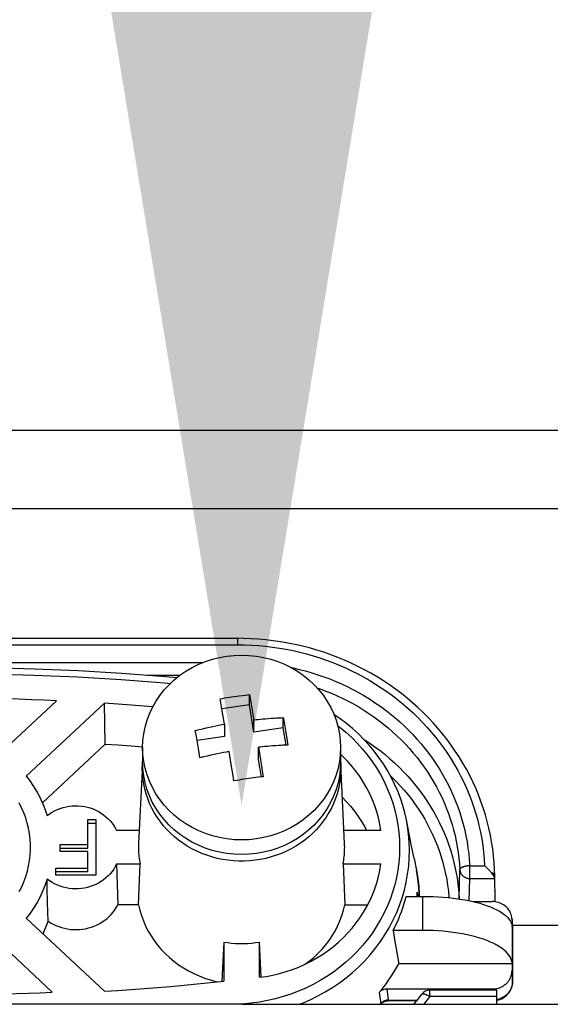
# Model space of a CAD drawing. Header units: centimetres. Extents: x 1912 to 37354, y 4932 to 6633.
# Tile 176 of 236: x 34647.34 to 34651.36, y 6130.56 to 6138.02. Entities that reach past the tile are written whole.
import ezdxf
from ezdxf import colors
from ezdxf.entities.mleader import LeaderData, LeaderLine
from ezdxf.math import Vec2, Vec3

# ---------------------------------------------------------------- set-up
doc = ezdxf.new("R2010")
doc.units = ezdxf.units.CM
doc.layers.add('$_urządzenia', color=250, linetype='Continuous')
doc.layers.add('IS_Opis', color=250, linetype='Continuous', lineweight=9)
doc.styles.add('styl1', font='ARIALN.TTF')

# ---------------------------------------------------------------- blocks, each defined once
blk = doc.blocks.new('A$C92957c0b')
at = {"layer": '$_urządzenia'}
for p, q in [((55, 0), (-55, 0)), ((92.535, -3.965), (-92.535, -3.965)), ((-31.792, -10.509), (-0.208, -10.509)), ((-31.792, -10.83), (-0.208, -10.83)), ((-0.208, -10.509), (-0.208, -10.83)), ((-30.064, -11.727), (-1.936, -11.727)), ((-4.763, -12.372), (-3.107, -12.372)), ((-0.121, -13.412), (0.044, -13.39)), ((0.044, -13.39), (0.175, -13.374)), ((0.175, -13.374), (0.306, -13.359)), ((0.306, -13.359), (0.393, -13.349)), ((0.393, -13.349), (0.45, -13.653)), ((0.393, -13.866), (0.393, -13.349)), ((-12.156, -16.285), (-9.346, -13.661)), ((-6.929, -13.792), (-10.878, -17.478)), ((-6.892, -15.855), (-6.929, -13.792)), ((-1.031, -13.877), (-1.089, -13.565)), ((-0.976, -14.174), (-1.031, -13.877)), ((0.393, -13.866), (-0.995, -14.069)), ((0.625, -15.249), (0.393, -13.866)), ((0.45, -13.653), (0.501, -13.929)), ((-0.926, -14.457), (-0.976, -14.174)), ((0.501, -13.929), (0.555, -14.234)), ((0.555, -14.234), (0.593, -14.445)), ((-0.857, -14.846), (-0.926, -14.457)), ((-0.857, -14.846), (-0.857, -15.466)), ((0.593, -14.445), (0.625, -14.629)), ((0.625, -14.629), (0.729, -14.618)), ((0.625, -15.249), (0.625, -14.629)), ((0.729, -14.618), (0.839, -14.606)), ((0.839, -14.606), (0.955, -14.595)), ((0.955, -14.595), (1.078, -14.583)), ((1.078, -14.583), (1.21, -14.572)), ((1.21, -14.572), (1.35, -14.561)), ((1.35, -14.561), (1.499, -14.549)), ((2.107, -14.516), (2.133, -14.664)), ((2.107, -15.033), (2.107, -14.516)), ((2.133, -14.664), (2.184, -14.965)), ((-2.287, -15.463), (-2.339, -15.165)), ((2.107, -15.033), (0.625, -15.249)), ((2.253, -15.903), (2.107, -15.033)), ((2.184, -14.965), (2.236, -15.272)), ((2.236, -15.272), (2.287, -15.583)), ((-10.067, -18.819), (-6.892, -15.855)), ((-2.236, -15.767), (-2.287, -15.463)), ((-0.857, -15.466), (-2.252, -15.67)), ((-2.184, -16.077), (-2.236, -15.767)), ((2.287, -15.583), (2.339, -15.899)), ((-5, -16.028), (-5, -16.766)), ((-0.556, -16.658), (-0.625, -16.23)), ((0.956, -16.002), (0.857, -16.013)), ((0.857, -16.013), (0.909, -16.335)), ((0.857, -16.633), (0.857, -16.013)), ((0.909, -16.335), (0.959, -16.655)), ((1.063, -15.991), (0.956, -16.002)), ((1.178, -15.979), (1.063, -15.991)), ((1.302, -15.968), (1.178, -15.979)), ((1.435, -15.956), (1.302, -15.968)), ((1.577, -15.944), (1.435, -15.956)), ((1.729, -15.933), (1.577, -15.944)), ((5, -16.028), (5, -16.766)), ((-5.01, -16.873), (-5.206, -20.878)), ((-5.016, -17.086), (-5.01, -16.873)), ((-5.01, -16.873), (-5.008, -16.828)), ((-5.008, -16.828), (-5, -16.738)), ((-0.506, -16.98), (-0.556, -16.658)), ((1.005, -17.513), (0.857, -16.633)), ((0.959, -16.655), (1.006, -16.956)), ((5, -16.738), (5.008, -16.828)), ((5.008, -16.828), (5.01, -16.873)), ((5.01, -16.873), (5.016, -17.086)), ((-0.451, -17.333), (-0.506, -16.98)), ((-0.393, -17.716), (-0.451, -17.333)), ((1.006, -16.956), (1.06, -17.305)), ((1.06, -17.305), (1.089, -17.499)), ((-0.262, -17.693), (-0.393, -17.716)), ((-0.131, -17.67), (-0.262, -17.693)), ((0, -17.648), (-0.131, -17.67)), ((-7.775, -19.666), (-7.362, -19.666)), ((-7.775, -21.106), (-7.775, -19.666)), ((-7.775, -19.845), (-7.362, -19.845)), ((-7.362, -19.666), (-7.362, -22.467)), ((8.469, -20.383), (8.328, -19.68)), ((8.328, -19.681), (8.328, -19.68)), ((-5.174, -20.223), (-6.315, -20.223)), ((7.038, -20.223), (5.174, -20.223)), ((8.593, -21.005), (8.469, -20.383)), ((-9.162, -20.926), (-7.775, -20.926)), ((-9.162, -21.277), (-9.162, -20.926)), ((-9.162, -21.106), (-7.775, -21.106)), ((-7.775, -21.277), (-9.162, -21.277)), ((-7.775, -22.296), (-7.775, -21.277)), ((8.717, -21.632), (8.593, -21.005)), ((8.717, -21.632), (8.836, -22.235)), ((-9.387, -22.117), (-7.775, -22.117)), ((-9.387, -22.467), (-9.387, -22.117)), ((-9.387, -22.296), (-7.775, -22.296)), ((-6.315, -21.91), (-5.13, -21.91)), ((-6.315, -21.91), (-6.253, -23.971)), ((-5.21, -23.971), (-5.13, -21.91)), ((5.13, -21.91), (7.038, -21.91)), ((5.13, -21.91), (5.21, -23.971)), ((10.994, -23.664), (11.027, -22.196)), ((11.527, -21.997), (12.28, -21.997)), ((11.527, -22.641), (11.527, -21.997)), ((-9.819, -23.144), (-9.83, -22.669)), ((-7.362, -22.467), (-9.387, -22.467)), ((11.501, -23.769), (11.527, -22.641)), ((11.527, -22.641), (12.793, -22.641)), ((12.814, -23.82), (12.79, -22.48)), ((-9.802, -23.854), (-9.819, -23.144)), ((8.872, -23.545), (8.878, -23.337)), ((8.912, -23.504), (8.878, -23.337)), ((8.949, -23.029), (8.976, -23.434)), ((-9.778, -24.793), (-9.802, -23.854)), ((8.314, -23.545), (9.164, -23.545)), ((8.976, -23.434), (8.977, -23.545)), ((9.164, -25.265), (9.164, -23.545)), ((10.995, -23.678), (10.994, -23.664)), ((11.685, -23.809), (12.665, -23.809)), ((-5.21, -23.971), (-6.253, -23.971)), ((5.21, -23.971), (6.376, -23.971)), ((-10.878, -24.655), (-6.929, -28.341)), ((13.665, -24.743), (13.664, -24.698)), ((13.664, -24.698), (13.69, -25.208)), ((13.665, -24.743), (13.665, -25.084)), ((13.665, -24.743), (13.691, -25.253)), ((9.164, -25.265), (7.657, -25.265)), ((7.657, -25.265), (7.751, -25.823)), ((13.664, -25.057), (13.664, -26.922)), ((13.665, -25.084), (13.664, -25.057)), ((13.679, -25), (79.175, -25)), ((13.69, -25.209), (13.691, -25.253)), ((13.691, -25.256), (13.69, -25.209)), ((13.691, -25.256), (13.691, -25.253)), ((13.691, -25.256), (13.691, -27.854)), ((-0.904, -25.856), (-0.997, -27.833)), ((-0.904, -25.856), (-0.904, -27.838)), ((0.987, -27.625), (0.904, -25.856)), ((0.904, -27.637), (0.904, -25.856)), ((7.751, -25.823), (7.845, -26.385)), ((-9.567, -28.393), (-12.234, -25.902)), ((7.845, -26.385), (7.939, -26.951)), ((13.665, -26.951), (7.939, -26.951)), ((13.664, -26.922), (13.665, -26.951)), ((13.665, -26.951), (13.665, -27.292)), ((13.691, -27.851), (13.665, -27.292)), ((-0.997, -27.833), (-0.997, -27.847)), ((13.691, -27.851), (13.691, -27.854)), ((7.348, -28.225), (12.665, -28.225)), ((7.43, -28.77), (7.348, -28.225)), ((12.892, -28.284), (9.508, -28.284)), ((9.508, -28.605), (9.508, -28.284)), ((12.665, -28.225), (12.668, -28.284)), ((12.904, -29), (12.892, -28.284)), ((6.954, -28.404), (7.039, -28.954)), ((8.848, -28.821), (7.399, -28.821)), ((7.431, -28.784), (7.43, -28.77)), ((7.431, -28.784), (8.877, -28.784)), ((12.897, -28.605), (9.508, -28.605)), ((13.443, -28.465), (13.398, -28.509)), ((0, -29), (-298.6, -29)), ((0.492, -28.944), (0, -28.996)), ((0, -29), (298.6, -29)), ((0.499, -29), (0.492, -28.944)), ((7.039, -28.954), (6.998, -29)), ((7.027, -29), (7.036, -28.989)), ((7.039, -28.954), (7.071, -28.919)), ((7.039, -28.954), (7.039, -28.961))]:
    blk.add_line(p, q, dxfattribs=at)
for points in [[(12.79, -22.48), (12.782, -22.198), (12.761, -21.846), (12.73, -21.495), (12.688, -21.145), (12.635, -20.796), (12.572, -20.449), (12.497, -20.103), (12.412, -19.76), (12.317, -19.419), (12.211, -19.08), (12.094, -18.745), (11.967, -18.413), (11.83, -18.084), (11.682, -17.759), (11.525, -17.439), (11.358, -17.123), (11.181, -16.811), (10.994, -16.504), (10.799, -16.203), (10.593, -15.907), (10.379, -15.616), (10.156, -15.332), (9.924, -15.054), (9.683, -14.782), (9.434, -14.516), (9.177, -14.258), (8.912, -14.007), (8.64, -13.763), (8.36, -13.526), (8.072, -13.297), (7.778, -13.076), (7.477, -12.863), (7.169, -12.659), (6.856, -12.462), (6.536, -12.275), (6.21, -12.096), (5.879, -11.926), (5.543, -11.765), (5.203, -11.613), (4.857, -11.471), (4.507, -11.338), (4.154, -11.215), (3.796, -11.101), (3.435, -10.997), (3.072, -10.903), (2.705, -10.819), (2.336, -10.745), (1.965, -10.681), (1.592, -10.627), (1.217, -10.583), (0.842, -10.549), (0.465, -10.526), (0.088, -10.513), (-0.208, -10.509)], [(-0.208, -10.83), (0.153, -10.835), (0.51, -10.85), (0.865, -10.873), (1.216, -10.906), (1.563, -10.948), (1.91, -10.999), (2.255, -11.059), (2.599, -11.128), (2.941, -11.207), (3.28, -11.294), (3.616, -11.39), (3.949, -11.495), (4.279, -11.608), (4.605, -11.73), (4.928, -11.861), (5.246, -12), (5.561, -12.147), (5.87, -12.303), (6.175, -12.466), (6.475, -12.638), (6.769, -12.817), (7.058, -13.004), (7.341, -13.199), (7.619, -13.401), (7.89, -13.61), (8.154, -13.826), (8.412, -14.049), (8.663, -14.279), (8.908, -14.515), (9.145, -14.758), (9.374, -15.006), (9.596, -15.261), (9.81, -15.521), (10.016, -15.787), (10.215, -16.058), (10.405, -16.334), (10.586, -16.615), (10.759, -16.901), (10.924, -17.191), (11.079, -17.486), (11.226, -17.784), (11.363, -18.086), (11.491, -18.391), (11.61, -18.699), (11.72, -19.011), (11.821, -19.327), (11.913, -19.648), (11.995, -19.973), (12.068, -20.303), (12.132, -20.637), (12.185, -20.974), (12.227, -21.312), (12.259, -21.653), (12.28, -21.997)], [(-5, -16.028), (-4.986, -15.679), (-4.944, -15.332), (-4.875, -14.989), (-4.778, -14.652), (-4.654, -14.323), (-4.505, -14.003), (-4.33, -13.694), (-4.131, -13.398), (-3.909, -13.118), (-3.665, -12.853), (-3.401, -12.606), (-3.117, -12.378), (-2.817, -12.171), (-2.5, -11.985), (-2.169, -11.822), (-1.827, -11.683), (-1.474, -11.567), (-1.113, -11.477), (-0.745, -11.412), (-0.374, -11.373), (0, -11.36)], [(0, -11.36), (0.374, -11.373), (0.745, -11.412), (1.113, -11.477), (1.474, -11.567), (1.827, -11.683), (2.169, -11.822), (2.5, -11.985), (2.817, -12.171), (3.117, -12.378), (3.401, -12.606), (3.665, -12.853), (3.909, -13.118), (4.131, -13.398), (4.33, -13.694), (4.505, -14.003), (4.654, -14.323), (4.778, -14.652), (4.875, -14.989), (4.944, -15.332), (4.986, -15.679), (5, -16.028)], [(-28.739, -12.494), (-28.149, -12.44), (-25.944, -12.274), (-23.737, -12.141), (-21.528, -12.042), (-19.317, -11.975), (-17.106, -11.942), (-14.894, -11.942), (-12.683, -11.975), (-10.472, -12.042), (-8.263, -12.141), (-6.056, -12.274), (-3.851, -12.44), (-3.261, -12.494)], [(-28.406, -12.786), (-28.107, -12.759), (-25.91, -12.594), (-23.711, -12.461), (-21.509, -12.362), (-19.306, -12.296), (-17.102, -12.263), (-14.898, -12.263), (-12.694, -12.296), (-10.491, -12.362), (-8.289, -12.461), (-6.09, -12.594), (-3.893, -12.759), (-3.594, -12.786)], [(2.495, -11.983), (2.601, -12.004), (2.917, -12.077), (3.231, -12.158), (3.543, -12.247), (3.851, -12.345), (4.156, -12.45), (4.458, -12.563), (4.756, -12.685), (5.05, -12.813), (5.34, -12.95), (5.626, -13.094), (5.908, -13.246), (6.185, -13.405), (6.457, -13.572), (6.724, -13.745), (6.986, -13.926), (7.242, -14.113), (7.492, -14.307), (7.737, -14.507), (7.975, -14.714), (8.207, -14.927), (8.432, -15.146), (8.651, -15.371), (8.863, -15.601), (9.067, -15.837), (9.265, -16.078), (9.455, -16.325), (9.638, -16.576), (9.813, -16.832), (9.98, -17.092), (10.139, -17.357), (10.29, -17.625), (10.433, -17.898), (10.568, -18.174), (10.695, -18.454), (10.813, -18.738), (10.922, -19.024), (11.023, -19.313), (11.115, -19.605), (11.198, -19.899), (11.272, -20.194), (11.337, -20.491), (11.393, -20.789), (11.44, -21.089), (11.478, -21.39), (11.507, -21.692), (11.527, -21.997)], [(-1.089, -13.565), (-0.969, -13.544), (-0.848, -13.523), (-0.727, -13.503), (-0.606, -13.483), (-0.485, -13.464), (-0.364, -13.446), (-0.243, -13.429), (-0.121, -13.412)], [(3.804, -13.004), (3.976, -13.063), (4.264, -13.172), (4.55, -13.287), (4.831, -13.411), (5.109, -13.542), (5.383, -13.68), (5.652, -13.825), (5.917, -13.977), (6.177, -14.136), (6.433, -14.302), (6.683, -14.475), (6.928, -14.654), (7.168, -14.839), (7.401, -15.031), (7.629, -15.229), (7.851, -15.433), (8.067, -15.642), (8.276, -15.857), (8.479, -16.078), (8.675, -16.303), (8.864, -16.534), (9.045, -16.77), (9.22, -17.01), (9.388, -17.255), (9.548, -17.504), (9.7, -17.757), (9.844, -18.014), (9.981, -18.275), (10.11, -18.539), (10.231, -18.807), (10.344, -19.078), (10.449, -19.352), (10.545, -19.629), (10.633, -19.908), (10.713, -20.189), (10.784, -20.472), (10.846, -20.756), (10.899, -21.041), (10.944, -21.328), (10.981, -21.616), (11.008, -21.905), (11.027, -22.196)], [(-9.346, -13.661), (-9.984, -13.633), (-10.623, -13.608), (-11.262, -13.586), (-11.901, -13.566), (-12.54, -13.549), (-13.179, -13.536), (-13.818, -13.525), (-14.457, -13.516), (-15.096, -13.511)], [(-4.484, -13.966), (-4.918, -13.932), (-5.588, -13.882), (-6.259, -13.835), (-6.929, -13.792)], [(8.328, -19.682), (8.248, -19.325), (8.145, -18.954), (8.025, -18.587), (7.887, -18.226), (7.731, -17.87), (7.558, -17.522), (7.368, -17.181), (7.162, -16.848), (6.939, -16.524), (6.701, -16.21), (6.448, -15.907), (6.181, -15.615), (5.899, -15.334), (5.604, -15.066), (5.296, -14.811), (4.977, -14.569), (4.667, -14.356)], [(-2.339, -15.165), (-2.15, -15.119), (-1.967, -15.075), (-1.79, -15.035), (-1.619, -14.997), (-1.454, -14.962), (-1.295, -14.929), (-1.143, -14.899), (-0.997, -14.871), (-0.857, -14.846)], [(1.499, -14.549), (1.659, -14.539), (1.743, -14.534), (1.829, -14.529)], [(1.829, -14.529), (2.012, -14.52), (2.107, -14.516)], [(4.856, -14.925), (4.956, -15), (5.265, -15.255), (5.562, -15.525), (5.844, -15.807), (6.111, -16.102), (6.362, -16.409), (6.597, -16.726), (6.815, -17.053), (7.015, -17.391), (7.198, -17.736), (7.362, -18.088), (7.508, -18.449), (7.634, -18.814), (7.742, -19.184), (7.83, -19.559), (7.898, -19.936), (7.947, -20.316), (7.976, -20.698), (7.985, -21.079), (7.974, -21.461), (7.944, -21.843), (7.894, -22.222), (7.825, -22.598), (7.736, -22.971), (7.628, -23.34), (7.501, -23.703), (7.355, -24.061), (7.191, -24.412), (7.009, -24.754), (6.808, -25.09), (6.592, -25.415), (6.358, -25.73), (6.108, -26.035), (5.842, -26.328), (5.562, -26.608), (5.267, -26.877), (4.959, -27.131), (4.64, -27.369), (4.309, -27.594), (3.967, -27.803), (3.613, -27.997), (3.248, -28.176), (2.874, -28.338), (2.492, -28.483), (2.102, -28.612), (1.707, -28.722), (1.307, -28.814), (0.902, -28.888), (0.492, -28.944)], [(-6.892, -15.855), (-6.236, -15.898), (-5.581, -15.943), (-4.997, -15.987)], [(2.062, -15.912), (1.975, -15.917), (1.89, -15.922), (1.729, -15.933)], [(2.339, -15.899), (2.244, -15.903), (2.062, -15.912)], [(6.181, -15.615), (6.206, -15.63), (6.475, -15.807), (6.738, -15.992), (6.996, -16.184), (7.247, -16.383), (7.491, -16.589), (7.729, -16.802), (7.96, -17.021), (8.184, -17.247), (8.401, -17.478), (8.61, -17.716), (8.811, -17.96), (9.004, -18.209), (9.19, -18.463), (9.367, -18.722), (9.535, -18.986), (9.696, -19.255), (9.847, -19.528), (9.99, -19.805), (10.123, -20.087), (10.248, -20.371), (10.363, -20.659), (10.47, -20.951), (10.566, -21.245), (10.654, -21.541), (10.731, -21.84), (10.799, -22.14), (10.858, -22.442), (10.906, -22.746), (10.945, -23.051), (10.974, -23.357), (10.994, -23.664)], [(-11.236, -23.308), (-11.11, -23.059), (-11, -22.804), (-10.905, -22.543), (-10.826, -22.279), (-10.762, -22.011), (-10.714, -21.74), (-10.682, -21.468), (-10.667, -21.195), (-10.667, -20.921), (-10.684, -20.648), (-10.717, -20.376), (-10.765, -20.106), (-10.83, -19.84), (-10.909, -19.577), (-11.005, -19.318), (-11.115, -19.065), (-11.24, -18.817)], [(0, -20.696), (-0.374, -20.683), (-0.745, -20.644), (-1.113, -20.579), (-1.474, -20.488), (-1.827, -20.373), (-2.169, -20.234), (-2.5, -20.07), (-2.817, -19.885), (-3.117, -19.677), (-3.401, -19.45), (-3.665, -19.203), (-3.909, -18.938), (-4.131, -18.657), (-4.33, -18.362), (-4.505, -18.053), (-4.654, -17.733), (-4.778, -17.404), (-4.875, -17.067), (-4.944, -16.724), (-4.986, -16.377), (-5, -16.028)], [(-2.107, -16.549), (-2.133, -16.39), (-2.184, -16.077)], [(-0.625, -16.23), (-0.765, -16.255), (-0.911, -16.283), (-1.063, -16.313), (-1.222, -16.345), (-1.387, -16.38), (-1.558, -16.418), (-1.735, -16.459), (-1.918, -16.503), (-2.107, -16.549)], [(5, -16.028), (4.986, -16.377), (4.944, -16.724), (4.875, -17.067), (4.778, -17.404), (4.654, -17.733), (4.505, -18.053), (4.33, -18.362), (4.131, -18.657), (3.909, -18.938), (3.665, -19.203), (3.401, -19.45), (3.117, -19.677), (2.817, -19.885), (2.5, -20.07), (2.169, -20.234), (1.827, -20.373), (1.474, -20.488), (1.113, -20.579), (0.745, -20.644), (0.374, -20.683), (0, -20.696)], [(7.038, -20.223), (6.985, -19.902), (6.916, -19.586), (6.831, -19.274), (6.73, -18.965), (6.612, -18.661), (6.479, -18.364), (6.33, -18.073), (6.166, -17.788), (5.988, -17.512), (5.796, -17.244), (5.589, -16.985), (5.37, -16.736), (5.138, -16.498), (5, -16.369)], [(0, -21.434), (-0.379, -21.42), (-0.751, -21.381), (-1.118, -21.316), (-1.481, -21.224), (-1.837, -21.107), (-2.181, -20.966), (-2.513, -20.801), (-2.832, -20.613), (-3.132, -20.405), (-3.414, -20.177), (-3.677, -19.929), (-3.918, -19.666), (-4.139, -19.385), (-4.337, -19.088), (-4.511, -18.78), (-4.659, -18.461), (-4.781, -18.13), (-4.877, -17.794), (-4.945, -17.452), (-4.987, -17.105), (-5, -16.766)], [(5, -16.766), (4.985, -17.123), (4.942, -17.471), (4.873, -17.813), (4.775, -18.15), (4.65, -18.481), (4.5, -18.8), (4.325, -19.108), (4.125, -19.404), (3.903, -19.684), (3.661, -19.945), (3.398, -20.191), (3.117, -20.416), (2.817, -20.622), (2.5, -20.808), (2.17, -20.971), (1.828, -21.111), (1.474, -21.226), (1.113, -21.317), (0.748, -21.381), (0.377, -21.42), (0, -21.434)], [(5.209, -21.067), (5.208, -20.972), (5.206, -20.878), (5.01, -16.873)], [(-2.265, -21.264), (-2.508, -21.141), (-2.743, -21.006), (-2.97, -20.859), (-3.189, -20.701), (-3.397, -20.531), (-3.595, -20.351), (-3.782, -20.161), (-3.958, -19.962), (-4.122, -19.754), (-4.273, -19.538), (-4.411, -19.315), (-4.536, -19.085), (-4.647, -18.848), (-4.744, -18.607), (-4.826, -18.36), (-4.894, -18.11), (-4.947, -17.857), (-4.985, -17.601), (-5.008, -17.344), (-5.016, -17.086)], [(5.016, -17.086), (5.008, -17.344), (4.985, -17.601), (4.947, -17.857), (4.894, -18.11), (4.826, -18.36), (4.744, -18.607), (4.647, -18.848), (4.536, -19.085), (4.411, -19.315), (4.273, -19.538), (4.122, -19.754), (3.958, -19.962), (3.782, -20.161), (3.595, -20.351), (3.397, -20.531), (3.189, -20.701), (2.97, -20.859), (2.743, -21.006), (2.508, -21.141)], [(-10.878, -17.478), (-10.723, -17.68), (-10.577, -17.886), (-10.441, -18.098), (-10.315, -18.315), (-10.197, -18.537), (-10.09, -18.763), (-9.993, -18.993), (-9.907, -19.227), (-9.83, -19.464)], [(1.089, -17.499), (0.968, -17.513), (0.847, -17.527), (0.727, -17.543), (0.606, -17.558), (0.484, -17.575), (0.363, -17.592), (0.242, -17.61), (0.121, -17.629), (0, -17.648)], [(7.511, -17.438), (7.599, -17.521), (7.812, -17.736), (8.019, -17.958), (8.219, -18.184), (8.411, -18.417), (8.595, -18.655), (8.772, -18.897), (8.941, -19.145), (9.102, -19.397), (9.255, -19.653), (9.4, -19.914), (9.536, -20.179), (9.663, -20.447), (9.782, -20.719), (9.893, -20.994), (9.994, -21.272), (10.086, -21.552), (10.17, -21.836), (10.244, -22.121), (10.309, -22.407), (10.364, -22.696), (10.411, -22.986), (10.448, -23.277), (10.476, -23.569), (10.478, -23.612)], [(5.092, -18.555), (5.29, -18.757), (5.501, -18.997), (5.701, -19.246), (5.887, -19.503), (6.061, -19.768), (6.22, -20.041), (6.315, -20.223)], [(-9.83, -19.464), (-9.707, -19.374), (-9.579, -19.292), (-9.446, -19.219), (-9.307, -19.155), (-9.164, -19.099), (-9.017, -19.053), (-8.867, -19.017), (-8.714, -18.99), (-8.561, -18.973), (-8.406, -18.966), (-8.251, -18.969), (-8.097, -18.982), (-7.945, -19.005), (-7.793, -19.037), (-7.645, -19.079), (-7.501, -19.131), (-7.36, -19.192), (-7.225, -19.261), (-7.095, -19.339), (-6.97, -19.426), (-6.852, -19.52), (-6.742, -19.621), (-6.639, -19.73), (-6.545, -19.845), (-6.459, -19.965), (-6.383, -20.091), (-6.315, -20.223)], [(2.917, -29), (3.072, -28.941), (3.468, -28.768), (3.854, -28.579), (4.229, -28.373), (4.592, -28.15), (4.942, -27.912), (5.281, -27.658), (5.608, -27.388), (5.921, -27.103), (6.219, -26.804), (6.501, -26.492), (6.766, -26.167), (7.014, -25.831), (7.245, -25.484), (7.456, -25.128), (7.65, -24.762), (7.824, -24.388), (7.978, -24.008), (8.112, -23.62), (8.226, -23.228), (8.319, -22.831), (8.391, -22.43), (8.443, -22.027), (8.474, -21.623), (8.484, -21.217), (8.472, -20.812), (8.44, -20.408), (8.387, -20.006), (8.328, -19.681)], [(-5.206, -20.878), (-5.208, -20.972), (-5.209, -21.067)], [(-5.209, -21.067), (-5.208, -21.161), (-5.206, -21.255), (-5.201, -21.349), (-5.194, -21.443), (-5.185, -21.537), (-5.174, -21.631), (-5.162, -21.724), (-5.147, -21.817), (-5.13, -21.91)], [(2.508, -21.141), (2.265, -21.264), (2.015, -21.374), (1.759, -21.471), (1.497, -21.555), (1.231, -21.625), (0.962, -21.682), (0.689, -21.724), (0.414, -21.753), (0.138, -21.767), (-0.138, -21.767), (-0.414, -21.753), (-0.689, -21.724), (-0.962, -21.682), (-1.231, -21.625), (-1.497, -21.555), (-1.759, -21.471), (-2.015, -21.374), (-2.265, -21.264)], [(5.13, -21.91), (5.147, -21.817), (5.162, -21.724), (5.174, -21.631), (5.185, -21.537), (5.194, -21.443), (5.201, -21.349), (5.206, -21.255), (5.208, -21.161), (5.209, -21.067)], [(-6.315, -21.91), (-6.383, -22.042), (-6.459, -22.168), (-6.545, -22.288), (-6.639, -22.403), (-6.742, -22.512), (-6.852, -22.613), (-6.97, -22.707), (-7.095, -22.794), (-7.225, -22.872), (-7.36, -22.941), (-7.501, -23.002), (-7.645, -23.054), (-7.793, -23.096), (-7.945, -23.128), (-8.097, -23.151), (-8.251, -23.164), (-8.406, -23.167), (-8.561, -23.16), (-8.714, -23.143), (-8.867, -23.116), (-9.017, -23.08), (-9.164, -23.034), (-9.307, -22.978), (-9.446, -22.914), (-9.579, -22.841), (-9.707, -22.759), (-9.83, -22.669)], [(0.904, -27.637), (1.247, -27.588), (1.586, -27.524), (1.92, -27.444), (2.251, -27.349), (2.576, -27.239), (2.895, -27.115), (3.207, -26.976), (3.512, -26.823), (3.807, -26.657), (4.094, -26.477), (4.372, -26.285), (4.638, -26.08), (4.894, -25.864), (5.138, -25.635), (5.37, -25.397), (5.589, -25.148), (5.796, -24.889), (5.988, -24.621), (6.166, -24.345), (6.33, -24.06), (6.479, -23.769), (6.612, -23.472), (6.73, -23.168), (6.831, -22.859), (6.916, -22.547), (6.985, -22.231), (7.038, -21.91)], [(8.836, -22.235), (8.902, -22.625), (8.949, -23.029)], [(8.978, -23.545), (8.972, -23.344), (8.942, -22.946), (8.891, -22.55), (8.836, -22.236)], [(11.527, -21.997), (11.494, -21.998), (11.462, -22.001), (11.43, -22.004), (11.398, -22.008), (11.367, -22.013), (11.336, -22.018), (11.307, -22.024), (11.278, -22.031), (11.25, -22.038), (11.224, -22.046), (11.199, -22.055), (11.175, -22.064), (11.153, -22.073), (11.132, -22.083), (11.113, -22.093), (11.095, -22.104), (11.08, -22.115), (11.066, -22.126), (11.055, -22.138), (11.045, -22.149), (11.038, -22.161), (11.032, -22.173), (11.029, -22.184), (11.027, -22.196)], [(11.027, -22.196), (11.03, -22.23), (11.036, -22.263), (11.044, -22.296), (11.055, -22.328), (11.068, -22.36), (11.084, -22.39), (11.102, -22.419), (11.122, -22.448), (11.144, -22.474), (11.169, -22.499), (11.195, -22.523), (11.223, -22.544), (11.252, -22.564), (11.283, -22.581), (11.316, -22.597), (11.349, -22.61), (11.384, -22.621), (11.419, -22.63), (11.454, -22.636), (11.49, -22.64), (11.527, -22.641)], [(12.62, -22.349), (12.599, -22.324), (12.576, -22.297), (12.552, -22.269), (12.527, -22.241), (12.5, -22.212), (12.472, -22.182), (12.442, -22.151), (12.412, -22.12), (12.38, -22.089), (12.348, -22.058), (12.314, -22.027), (12.28, -21.997)], [(12.705, -22.46), (12.686, -22.435), (12.666, -22.408), (12.644, -22.379), (12.62, -22.349)], [(12.79, -22.48), (12.789, -22.47), (12.787, -22.46), (12.783, -22.45), (12.777, -22.441), (12.77, -22.431), (12.761, -22.422), (12.751, -22.412), (12.739, -22.403), (12.726, -22.395), (12.712, -22.386), (12.696, -22.378), (12.679, -22.37), (12.66, -22.363), (12.641, -22.356), (12.62, -22.349)], [(-9.83, -22.669), (-9.907, -22.906), (-9.993, -23.14), (-10.09, -23.37), (-10.197, -23.596), (-10.315, -23.818), (-10.441, -24.035), (-10.577, -24.247), (-10.723, -24.453), (-10.878, -24.655)], [(12.748, -22.527), (12.735, -22.506), (12.721, -22.484), (12.705, -22.46)], [(12.776, -22.58), (12.768, -22.564), (12.759, -22.546), (12.748, -22.527)], [(12.793, -22.641), (12.792, -22.631), (12.79, -22.62), (12.787, -22.608), (12.782, -22.595), (12.776, -22.58)], [(8.878, -23.337), (8.879, -23.378), (8.885, -23.419), (8.887, -23.431)], [(7.657, -25.265), (7.75, -25.081), (7.837, -24.895), (7.92, -24.707), (7.999, -24.517), (8.072, -24.326), (8.14, -24.132), (8.203, -23.938), (8.261, -23.742), (8.314, -23.545)], [(8.887, -23.431), (8.893, -23.459), (8.906, -23.498), (8.923, -23.536), (8.927, -23.545)], [(9.164, -23.545), (9.425, -23.547), (9.682, -23.555), (9.937, -23.567), (10.19, -23.585), (10.441, -23.608), (10.687, -23.635), (10.928, -23.668), (11.163, -23.705), (11.392, -23.746), (11.612, -23.792), (11.826, -23.843), (12.03, -23.897), (12.224, -23.955), (12.41, -24.018), (12.583, -24.083), (12.746, -24.152)], [(12.815, -23.82), (12.741, -23.812), (12.665, -23.809)], [(13.664, -24.698), (13.662, -24.673), (13.654, -24.603), (13.64, -24.535), (13.621, -24.468), (13.596, -24.402), (13.566, -24.338), (13.531, -24.276), (13.491, -24.217), (13.447, -24.161), (13.398, -24.108), (13.345, -24.059), (13.289, -24.013), (13.229, -23.972), (13.165, -23.934), (13.099, -23.902), (13.031, -23.874), (12.96, -23.851), (12.888, -23.833), (12.815, -23.82)], [(-9.778, -24.793), (-9.65, -24.876), (-9.518, -24.95), (-9.382, -25.016), (-9.241, -25.073), (-9.096, -25.122), (-8.948, -25.161), (-8.798, -25.192), (-8.646, -25.213), (-8.493, -25.225), (-8.339, -25.227), (-8.185, -25.22), (-8.033, -25.204), (-7.882, -25.179), (-7.732, -25.144), (-7.586, -25.1), (-7.443, -25.048), (-7.304, -24.986), (-7.17, -24.917), (-7.041, -24.839), (-6.917, -24.753), (-6.8, -24.66), (-6.689, -24.561), (-6.586, -24.454), (-6.49, -24.341), (-6.403, -24.224), (-6.324, -24.1), (-6.253, -23.971)], [(-5.21, -23.971), (-5.144, -24.248), (-5.063, -24.519), (-4.965, -24.784), (-4.851, -25.044), (-4.721, -25.298), (-4.576, -25.544), (-4.417, -25.782), (-4.243, -26.011), (-4.056, -26.23), (-3.856, -26.439), (-3.644, -26.638), (-3.42, -26.824), (-3.185, -26.999), (-2.939, -27.161), (-2.685, -27.31), (-2.421, -27.445), (-2.149, -27.566), (-1.871, -27.673), (-1.587, -27.764), (-1.296, -27.84), (-1.175, -27.866)], [(3.234, -26.963), (3.42, -26.824), (3.644, -26.638), (3.856, -26.439), (4.056, -26.23), (4.243, -26.011), (4.417, -25.782), (4.576, -25.544), (4.721, -25.298), (4.851, -25.044), (4.965, -24.784), (5.063, -24.519), (5.144, -24.248), (5.21, -23.971)], [(12.746, -24.152), (12.897, -24.224), (13.035, -24.299), (13.16, -24.376), (13.273, -24.456), (13.372, -24.538), (13.456, -24.621), (13.527, -24.707), (13.583, -24.793), (13.625, -24.88), (13.652, -24.968), (13.664, -25.057)], [(-10.033, -25.444), (-10.028, -25.434), (-9.936, -25.224), (-9.853, -25.01), (-9.778, -24.793)], [(13.664, -26.922), (13.652, -26.824), (13.625, -26.728), (13.583, -26.633), (13.527, -26.538), (13.456, -26.444), (13.372, -26.353), (13.273, -26.263), (13.16, -26.176), (13.035, -26.091), (12.897, -26.009), (12.746, -25.93), (12.583, -25.855), (12.41, -25.783), (12.224, -25.715), (12.03, -25.651), (11.826, -25.592), (11.612, -25.536), (11.392, -25.486), (11.163, -25.441), (10.928, -25.4), (10.687, -25.365), (10.441, -25.334), (10.19, -25.31), (9.937, -25.29), (9.682, -25.276), (9.425, -25.268), (9.164, -25.265)], [(-0.904, -25.856), (-0.704, -25.885), (-0.504, -25.907), (-0.303, -25.922), (-0.101, -25.929), (0.101, -25.929), (0.303, -25.922), (0.504, -25.907), (0.704, -25.885), (0.904, -25.856)], [(6.954, -28.404), (7.079, -28.252), (7.2, -28.098), (7.318, -27.941), (7.431, -27.782), (7.541, -27.62), (7.646, -27.456), (7.748, -27.29), (7.845, -27.122), (7.939, -26.951)], [(12.665, -28.225), (12.741, -28.223), (12.815, -28.215), (12.888, -28.202), (12.96, -28.184), (13.031, -28.161), (13.099, -28.133), (13.165, -28.1), (13.229, -28.063), (13.289, -28.022), (13.345, -27.976), (13.398, -27.927), (13.447, -27.874), (13.491, -27.818), (13.531, -27.759), (13.566, -27.697), (13.596, -27.633), (13.621, -27.567), (13.64, -27.5), (13.654, -27.432), (13.662, -27.362), (13.665, -27.292)], [(-6.929, -28.341), (-6.259, -28.298), (-5.588, -28.251), (-4.918, -28.201), (-4.248, -28.148), (-3.579, -28.093), (-2.91, -28.034), (-2.241, -27.971), (-1.572, -27.906), (-0.904, -27.838)], [(13.386, -28.549), (13.427, -28.508), (13.477, -28.452), (13.522, -28.392), (13.562, -28.329), (13.597, -28.263), (13.627, -28.195), (13.651, -28.124), (13.67, -28.053), (13.683, -27.98), (13.69, -27.906), (13.691, -27.854)], [(13.691, -27.851), (13.689, -27.912), (13.683, -27.972), (13.672, -28.032), (13.657, -28.092), (13.638, -28.15), (13.615, -28.207), (13.588, -28.263), (13.557, -28.316), (13.523, -28.368), (13.484, -28.418), (13.443, -28.465)], [(7.348, -28.225), (7.297, -28.228), (7.247, -28.235), (7.199, -28.246), (7.152, -28.263), (7.107, -28.283), (7.064, -28.308), (7.025, -28.336), (6.988, -28.368), (6.954, -28.404)], [(-15, -28.532), (-14.396, -28.526), (-13.792, -28.518), (-13.188, -28.508), (-12.585, -28.495), (-11.981, -28.48), (-11.377, -28.462), (-10.774, -28.441), (-10.17, -28.418), (-9.567, -28.393)], [(7.036, -28.989), (7.053, -28.97), (7.083, -28.941), (7.116, -28.914), (7.151, -28.891), (7.187, -28.871), (7.225, -28.854), (7.264, -28.84), (7.303, -28.83), (7.343, -28.824), (7.382, -28.821), (7.399, -28.821)], [(7.071, -28.919), (7.108, -28.886), (7.148, -28.857), (7.191, -28.832), (7.235, -28.811), (7.282, -28.794), (7.331, -28.782)], [(7.108, -28.895), (7.148, -28.867), (7.19, -28.842), (7.235, -28.822), (7.282, -28.806), (7.331, -28.794)], [(7.331, -28.782), (7.381, -28.774), (7.43, -28.77)], [(7.331, -28.794), (7.381, -28.787), (7.431, -28.784)], [(7.399, -28.821), (7.41, -28.819), (7.42, -28.815), (7.427, -28.807), (7.431, -28.797), (7.431, -28.784)], [(8.701, -29), (8.722, -28.976), (8.917, -28.734), (9.105, -28.488)], [(9.105, -28.488), (9.11, -28.482), (9.118, -28.475), (9.128, -28.471), (9.139, -28.467), (9.152, -28.465), (9.166, -28.465), (9.182, -28.465), (9.199, -28.467), (9.217, -28.471), (9.237, -28.475), (9.258, -28.481), (9.28, -28.489), (9.303, -28.497), (9.326, -28.507), (9.351, -28.518), (9.376, -28.53), (9.401, -28.543), (9.428, -28.557), (9.454, -28.572), (9.481, -28.588), (9.508, -28.605)], [(9.508, -28.605), (9.312, -28.862), (9.201, -29)], [(12.9, -28.799), (12.921, -28.795), (12.999, -28.774), (13.074, -28.747), (13.146, -28.715), (13.214, -28.678), (13.278, -28.637), (13.338, -28.591), (13.386, -28.549)], [(13.3, -28.59), (13.247, -28.626), (13.191, -28.658), (13.133, -28.687), (13.074, -28.712), (13.013, -28.734), (12.95, -28.752), (12.9, -28.763)], [(13.398, -28.509), (13.35, -28.551), (13.3, -28.59)], [(13.387, -28.548), (13.394, -28.538), (13.398, -28.525), (13.398, -28.509)], [(7.039, -28.961), (7.039, -28.974), (7.038, -28.983), (7.037, -28.988), (7.037, -28.989)], [(7.039, -28.961), (7.072, -28.927), (7.108, -28.895)]]:
    blk.add_lwpolyline(points, dxfattribs=at)
blk.add_arc((9.508, -28.784), 0.5, 90, 143.6207, dxfattribs=at)

msp = doc.modelspace()

# ---------------------------------------------------------------- block references
at = {"layer": '$_urządzenia', "xscale": 0.15, "yscale": 0.15, "zscale": 0.15}
msp.add_blockref('A$C92957c0b', (34649.0248, 6134.9127), dxfattribs=at)

# ---------------------------------------------------------------- leaders
at = {"layer": 'IS_Opis'}
ml = msp.add_multileader_mtext('Standard', dxfattribs=at)
ml.set_content('2', color=256, style='styl1')
ml.set_leader_properties()
ml.build(insert=Vec2(0, 0))
ml.multileader.update_dxf_attribs({"dogleg_length": 5, "arrow_head_size": 10})
ctx = ml.context
ctx.base_point, ctx.char_height, ctx.arrow_head_size, ctx.landing_gap_size, ctx.plane_origin = Vec3(34652.6715, 6152.6453), 15, 10, 5, Vec3(34690.2762, 6134.0616)
notes = []
notes.append((ctx, [(1, (1, 1, 0), (34649.0248, 6152.6453), (1, 0), 3.6467, [(0, [(34649.0248, 6132.0726)], 0, [])])]))
ctx.mtext.insert, ctx.mtext.flow_direction = Vec3(34657.6715, 6160.1453), 5
for ctx, leaders in notes:
    for number, flags, end, landing, length, lines in leaders:
        leader = LeaderData()
        leader.index, (leader.has_last_leader_line, leader.has_dogleg_vector, leader.attachment_direction) = number, flags
        leader.last_leader_point, leader.dogleg_vector, leader.dogleg_length = Vec3(end), Vec3(landing), length
        for number, points, colour, breaks in lines:
            line = LeaderLine()
            line.index, line.vertices, line.color, line.breaks = number, Vec3.list(points), colors.encode_raw_color(colour), breaks
            leader.lines.append(line)
        ctx.leaders.append(leader)

doc.saveas('drawing.dxf')
